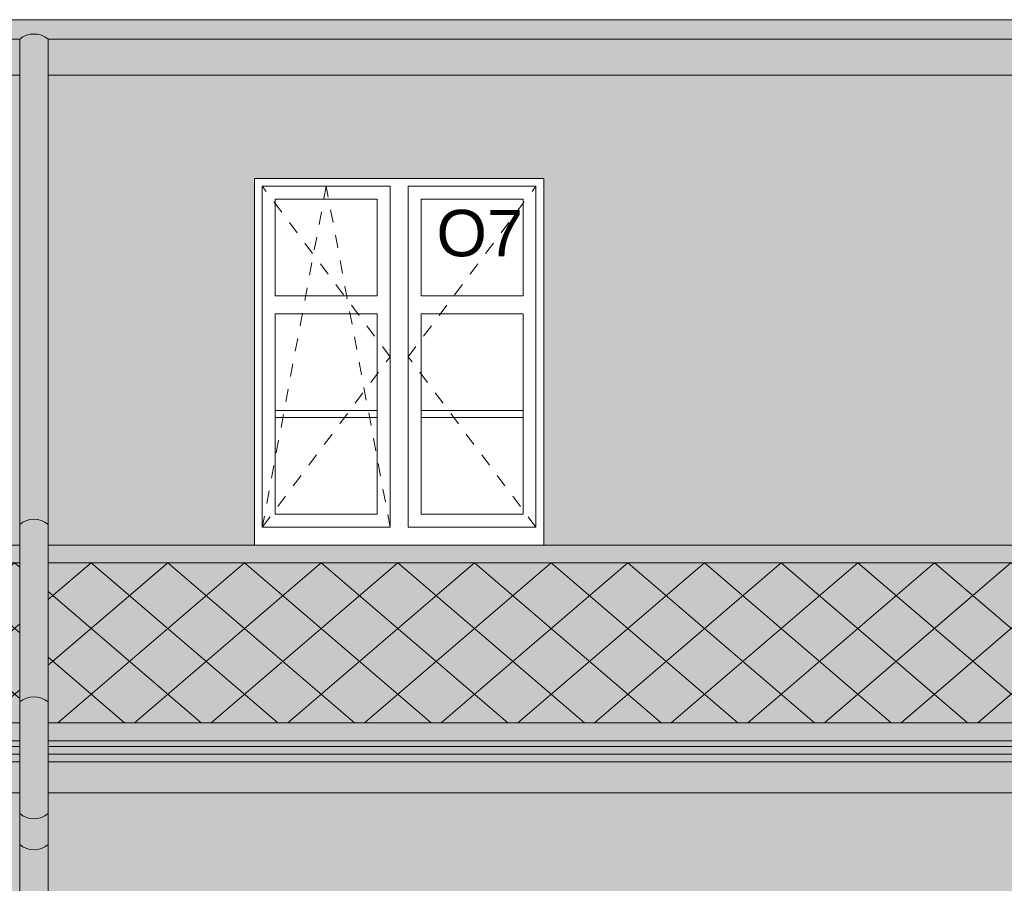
# Model space of a CAD drawing. Extents: x -396299 to -11759, y -15022 to 18278.
# Tile 196 of 205: x -41504 to -37689, y 7523 to 10869. Entities that reach past the tile are written whole.
import ezdxf

# ---------------------------------------------------------------- set-up
doc = ezdxf.new("R2010")
doc.units = 0
doc.header["$MEASUREMENT"] = 0
doc.linetypes.add('Hidden Line', pattern=[100, 50, -50])
doc.layers.add('Arch okna_Nr_Pióra__114', color=7, linetype='Continuous', lineweight=13, true_color=0xf1d696)
doc.layers.add('arch wypelnienia_Nr_Pióra__2', color=7, linetype='Continuous', lineweight=13, true_color=0x7f7f7f)
for name, color, linetype, lineweight in [('Arch okna_Nr_Pióra__32', 34, 'Continuous', 15), ('Arch opisy okien_Nr_Pióra__21', 7, 'Continuous', 13), ('INWENT DACH_Nr_Pióra__5', 7, 'Continuous', 13), ('INWENT KONST. DREWNIANA_Nr_Pióra__21', 7, 'Continuous', 13), ('INWENT ODWODNIENIE_Nr_Pióra__21', 7, 'Continuous', 13), ('INWENT ODWODNIENIE_Nr_Pióra__5', 7, 'Continuous', 13), ('INWENT. DRZWI_Nr_Pióra__21', 7, 'Continuous', 13), ('INWENT.ŚCIANY_Nr_Pióra__21', 7, 'Continuous', 13)]:
    doc.layers.add(name, color=color, linetype=linetype, lineweight=lineweight)
doc.styles.add('GENERATED_STYLE_8', font='arial.ttf')
pattern_1 = [(40.6013, (-27268.74, 8764.96), (-148.4924, 127.2792), []), (139.3987, (-27268.74, 8764.96), (148.4924, 127.2792), [])]

msp = doc.modelspace()

# ---------------------------------------------------------------- hatches: boundary and pattern name
at = {"layer": 'Arch okna_Nr_Pióra__114', "linetype": 'Continuous', "lineweight": 0, "true_color": 0x3c3525}
for points in [[(-42098.7, 10653.2), (-41503.7, 10653.2), (-41503.7, 10793.4), (-42098.7, 10793.4)], [(-27763.7, 10793.4), (-41393.7, 10793.4), (-41393.7, 10653.2), (-27763.7, 10653.2)], [(-42358.7, 8075), (-42358.7, 8053.2), (-42338.7, 8053.2), (-42338.7, 8023.2), (-42318.7, 8023.2), (-42318.7, 7993.2), (-42298.7, 7993.2), (-42298.7, 7873.2), (-41503.7, 7873.2), (-41503.7, 7993.2), (-41503.7, 8023.2), (-41503.7, 8053.2), (-41503.7, 8075)], [(-41393.7, 7873.2), (-27763.7, 7873.2), (-27763.7, 8075), (-41393.7, 8075)]]:
    msp.add_hatch(color=39, dxfattribs=at).paths.add_polyline_path(points, flags=0)
at = {"layer": 'Arch okna_Nr_Pióra__114', "linetype": 'Continuous', "lineweight": 0, "true_color": 0x786b4b}
for points in [[(-41503.7, 8833.2), (-41503.7, 10653.2), (-41898.7, 10653.2), (-41898.7, 8833.2)], [(-27763.7, 8833.2), (-27763.7, 10653.2), (-41393.7, 10653.2), (-41393.7, 8833.2), (-40593.7, 8833.2), (-40593.7, 10253.2), (-39473.7, 10253.2), (-39473.7, 8833.2), (-36793.7, 8833.2), (-36793.7, 10253.2), (-35673.7, 10253.2), (-35673.7, 8833.2), (-34493.7, 8833.2), (-34493.7, 10253.2), (-33373.7, 10253.2), (-33373.7, 8833.2), (-30338.7, 8833.2), (-30338.7, 10253.2), (-29218.7, 10253.2), (-29218.7, 8833.2)], [(-41503.7, 7393.2), (-41503.7, 7873.2), (-41928.7, 7873.2), (-41928.7, 7393.2)], [(-41393.7, 7393.2), (-27763.7, 7393.2), (-27763.7, 7873.2), (-41393.7, 7873.2)]]:
    msp.add_hatch(color=47, dxfattribs=at).paths.add_polyline_path(points, flags=0)
at = {"layer": 'Arch okna_Nr_Pióra__32', "linetype": 'Continuous', "lineweight": 0, "true_color": 0x603000}
for points in [[(-42248.7, 10868.4, 0.194941), (-42226.6, 10815.7, 0.195791), (-42174.3, 10794), (-42173.7, 10793.4), (-26993.7, 10793.4), (-26993.7, 10794, 0.414214), (-26918.7, 10869), (-26919.3, 10868.4), (-26993.7, 10868.4), (-26993.7, 10869)], [(-41533.7, -2121.8), (-41533.7, -2151.8), (-41503.7, -2181.8), (-41503.7, -3991.8), (-41393.7, -3991.8), (-41393.7, -2181.8), (-41363.7, -2151.8), (-41363.7, -2121.8), (-41393.7, -2121.8), (-41393.7, 10793.4), (-41503.7, 10793.4), (-41503.7, -2121.8)], [(-41898.7, 8765), (-41503.7, 8765), (-41503.7, 8833.2), (-41898.7, 8833.2)], [(-41393.7, 8765), (-27763.7, 8765), (-27763.7, 8833.2), (-41393.7, 8833.2)], [(-42367.1, 8145.4), (-41503.7, 8145.4), (-41503.7, 8765), (-41898.7, 8765)], [(-41393.7, 8765), (-41393.7, 8145.4), (-27763.7, 8145.4), (-27763.7, 8765)], [(-41503.7, 8145.4), (-42367.1, 8145.4), (-42367.1, 8075), (-41503.7, 8075)], [(-27763.7, 8145.4), (-41393.7, 8145.4), (-41393.7, 8075), (-27763.7, 8075)]]:
    msp.add_hatch(color=48, dxfattribs=at).paths.add_polyline_path(points, flags=0)
at = {"layer": 'arch wypelnienia_Nr_Pióra__2', "linetype": 'Continuous'}
h = msp.add_hatch(dxfattribs=at)
h.set_pattern_fill('Concrete_Block', color=256, style=0, pattern_type=2)
h.set_pattern_definition([(35.5377, (-49628.74, 12100.65), (-148.4924, 106.066), []), (144.4623, (-49628.74, 12100.65), (148.4924, 106.066), [])])
h.paths.add_polyline_path([(-60568.7, 12100.6), (-60568.7, 11203.2), (-60263.7, 11508.2), (-59373.7, 10618.2), (-59373.7, 10594.7), (-59223.7, 10594.7, -0.411875), (-59298.7, 10520.3), (-59373.7, 10520.3), (-59373.7, 10408.2), (-59508.7, 10408.2), (-59508.7, 9324.8), (-58758.7, 8894.3), (-58758.7, 10408.2), (-58893.7, 10408.2), (-58893.7, 10520.3), (-58968.7, 10520.3, -0.411875), (-59043.7, 10594.7), (-58893.7, 10594.7), (-58893.7, 10595.3), (-58893.7, 10618.2), (-58003.7, 11508.2), (-57113.7, 10618.2), (-57113.7, 10595.3), (-56963.7, 10595.3, -0.414214), (-57038.7, 10520.3), (-57113.7, 10520.3), (-57113.7, 10408.2), (-57248.7, 10408.2), (-57248.7, 8813.2), (-58617.4, 8813.2), (-58608.7, 8808.2), (-53138.7, 8808.2), (-53138.7, 8778.2), (-53168.7, 8778.2), (-53168.7, 8708.2), (-53268.7, 8708.2), (-53268.7, 8588.2), (-53368.7, 8588.2), (-53368.7, 8488.2), (-53468.7, 8488.2), (-53468.7, 7957.6), (-42298.7, 7957.6), (-42298.7, 7993.2), (-42318.7, 7993.2), (-42318.7, 8023.2), (-42338.7, 8023.2), (-42338.7, 8053.2), (-42358.7, 8053.2), (-42358.7, 8075), (-42367.1, 8075), (-42367.1, 8145.4), (-41898.7, 8765), (-41898.7, 10653.2), (-42098.7, 10653.2), (-42098.7, 10793.4), (-42173.7, 10793.4, -0.406237), (-42248.7, 10868.4), (-42098.7, 10869), (-40394.4, 12100.6), (-40948.7, 12100.6), (-40948.7, 11774.4), (-42138.7, 11774.4), (-42138.7, 12100.6), (-46528.7, 12100.6), (-46528.7, 12000.6), (-47328.7, 12000.6), (-47328.7, 12100.6), (-49628.7, 12100.6), (-49628.7, 11013.2), (-49133.7, 11508.2), (-48243.7, 10618.2), (-48243.7, 10594.7), (-48093.7, 10595.3, -0.414214), (-48168.7, 10520.3), (-48243.7, 10520.3), (-48243.7, 10408.2), (-48378.7, 10408.2), (-48378.7, 8813.2), (-49888.7, 8813.2), (-49888.7, 10408.2), (-50023.7, 10408.2), (-50023.7, 10520.3), (-50098.7, 10520.3, -0.411875), (-50173.7, 10594.7), (-50023.7, 10594.7), (-50023.7, 10595.3), (-50023.7, 10618.2), (-49703.8, 10938.1), (-50268.7, 10938.1), (-50268.7, 12100.6)], flags=0)
h.paths.add_polyline_path([(-45658.7, 10520.3, -0.411875), (-45733.7, 10594.7), (-45583.7, 10594.7), (-45583.7, 10618.2), (-44693.7, 11508.2), (-43803.7, 10618.2), (-43803.7, 10594.7), (-43653.7, 10594.7, -0.411875), (-43728.7, 10520.3), (-43803.7, 10520.3), (-43803.7, 10408.2), (-43938.7, 10408.2), (-43938.7, 8813.2), (-44088.7, 8813.2), (-45298.7, 8813.2), (-45448.7, 8813.2), (-45448.7, 10408.2), (-45583.7, 10408.2), (-45583.7, 10520.3)], flags=0)
h.paths.add_polyline_path([(-47948.7, 10520.3, -0.411875), (-48023.7, 10594.7), (-47873.7, 10594.7), (-47873.7, 10618.2), (-46983.7, 11508.2), (-46093.7, 10618.2), (-46093.7, 10594.7), (-45943.7, 10594.7, -0.411875), (-46018.7, 10520.3), (-46093.7, 10520.3), (-46093.7, 10408.2), (-46228.7, 10408.2), (-46228.7, 8813.2), (-46378.7, 8813.2), (-47588.7, 8813.2), (-47738.7, 8813.2), (-47738.7, 10408.2), (-47873.7, 10408.2), (-47873.7, 10520.3)], flags=0)
h.paths.add_polyline_path([(-52743.7, 10594.7), (-52593.7, 10594.7), (-52593.7, 10595.3), (-52593.7, 10618.2), (-51703.7, 11508.2), (-50813.7, 10618.2), (-50813.7, 10595.3), (-50663.7, 10595.3, -0.414214), (-50738.7, 10520.3), (-50813.7, 10520.3), (-50813.7, 10408.2), (-50948.7, 10408.2), (-50948.7, 8813.2), (-52458.7, 8813.2), (-52458.7, 10408.2), (-52593.7, 10408.2), (-52593.7, 10520.3), (-52668.7, 10520.3, -0.411875)], flags=0)
h.paths.add_polyline_path([(-56778.7, 10520.3, -0.411875), (-56853.7, 10594.7), (-56703.7, 10594.7), (-56703.7, 10595.3), (-56703.7, 10618.2), (-55813.7, 11508.2), (-54923.7, 10618.2), (-54923.7, 10595.3), (-54773.7, 10595.3, -0.414214), (-54848.7, 10520.3), (-54923.7, 10520.3), (-54923.7, 10408.2), (-55058.7, 10408.2), (-55058.7, 8813.2), (-56568.7, 8813.2), (-56568.7, 10408.2), (-56703.7, 10408.2), (-56703.7, 10520.3)], flags=0)
h = msp.add_hatch(dxfattribs=at)
h.set_pattern_fill('Concrete_Block', color=256, style=0, pattern_type=2)
h.set_pattern_definition(pattern_1)
h.paths.add_polyline_path([(-42367.1, 8145.4), (-41503.7, 8145.4), (-41503.7, 8765), (-41898.7, 8765)], flags=0)
h = msp.add_hatch(dxfattribs=at)
h.set_pattern_fill('Concrete_Block', color=256, style=0, pattern_type=2)
h.set_pattern_definition(pattern_1)
h.paths.add_polyline_path([(-41393.7, 8145.4), (-27763.7, 8145.4), (-27763.7, 8765), (-41393.7, 8765)], flags=0)

# ---------------------------------------------------------------- linework, layer by layer
at = {"layer": 'INWENT DACH_Nr_Pióra__5', "linetype": 'Continuous'}
for p, q in [((-41503.7, 8145.4), (-42367.1, 8145.4)), ((-27763.7, 8145.4), (-41393.7, 8145.4)), ((-41503.7, 8075), (-42367.1, 8075)), ((-41503.7, 8053.2), (-42358.7, 8053.2)), ((-27763.7, 8075), (-41393.7, 8075)), ((-27763.7, 8053.2), (-41393.7, 8053.2)), ((-41503.7, 8023.2), (-42338.7, 8023.2)), ((-27763.7, 8023.2), (-41393.7, 8023.2)), ((-41503.7, 7993.2), (-42318.7, 7993.2)), ((-27763.7, 7993.2), (-41393.7, 7993.2)), ((-41503.7, 7873.2), (-42298.7, 7873.2)), ((-27763.7, 7873.2), (-41393.7, 7873.2))]:
    msp.add_line(p, q, dxfattribs=at)
at = {"layer": 'INWENT KONST. DREWNIANA_Nr_Pióra__21', "linetype": 'Continuous'}
for p, q in [((-42098.7, 10653.2), (-41503.7, 10653.2)), ((-41393.7, 10653.2), (-27763.7, 10653.2))]:
    msp.add_line(p, q, dxfattribs=at)
at = {"layer": 'INWENT ODWODNIENIE_Nr_Pióra__21', "linetype": 'Continuous'}
for p, q in [((-41503.7, 10793.4), (-41503.7, -2121.8)), ((-41393.7, 10793.4), (-41393.7, -2121.8))]:
    msp.add_line(p, q, dxfattribs=at)
for centre, start, end in [((-41448.7, 10727.2), 50.2551, 129.7449), ((-41448.7, 8847.2), 50.2551, 129.7449), ((-41448.7, 8159.4), 50.2551, 129.7449), ((-41448.7, 7859.1), 230.2551, 309.7449), ((-41448.7, 7739.1), 230.2551, 309.7449)]:
    msp.add_arc(centre, 86, start, end, dxfattribs=at)
at = {"layer": 'INWENT ODWODNIENIE_Nr_Pióra__5', "linetype": 'Continuous'}
for p, q in [((-42248.7, 10868.4), (-26919.3, 10868.4)), ((-42173.7, 10793.4), (-41503.7, 10793.4)), ((-41393.7, 10793.4), (-27763.7, 10793.4))]:
    msp.add_line(p, q, dxfattribs=at)
at = {"layer": 'INWENT. DRZWI_Nr_Pióra__21', "linetype": 'Continuous'}
for p, q in [((-40563.7, 10223.2), (-40068.7, 10223.2)), ((-40563.7, 10223.2), (-40563.7, 8903.2)), ((-40068.7, 8903.2), (-40068.7, 10223.2)), ((-39998.7, 8903.2), (-39998.7, 10223.2)), ((-39998.7, 10223.2), (-39503.7, 10223.2)), ((-39503.7, 10223.2), (-39503.7, 8903.2)), ((-40513.7, 10173.2), (-40118.7, 10173.2)), ((-40513.7, 10173.2), (-40513.7, 9799.2)), ((-40118.7, 9799.2), (-40118.7, 10173.2)), ((-39948.7, 10173.2), (-39553.7, 10173.2)), ((-39948.7, 9799.2), (-39948.7, 10173.2)), ((-39553.7, 10173.2), (-39553.7, 9799.2)), ((-40513.7, 9799.2), (-40118.7, 9799.2)), ((-39553.7, 9799.2), (-39948.7, 9799.2)), ((-40513.7, 9729.2), (-40118.7, 9729.2)), ((-40513.7, 9729.2), (-40513.7, 8953.2)), ((-40118.7, 8953.2), (-40118.7, 9729.2)), ((-39948.7, 8953.2), (-39948.7, 9729.2)), ((-39553.7, 9729.2), (-39948.7, 9729.2)), ((-39553.7, 9729.2), (-39553.7, 8953.2)), ((-40513.7, 9354.2), (-40118.7, 9354.2)), ((-39553.7, 9354.2), (-39948.7, 9354.2)), ((-40513.7, 9328.2), (-40118.7, 9328.2)), ((-39553.7, 9328.2), (-39948.7, 9328.2)), ((-40513.7, 8953.2), (-40118.7, 8953.2)), ((-39948.7, 8953.2), (-39553.7, 8953.2)), ((-40563.7, 8903.2), (-40068.7, 8903.2)), ((-39998.7, 8903.2), (-39503.7, 8903.2))]:
    msp.add_line(p, q, dxfattribs=at)
at = {"layer": 'INWENT. DRZWI_Nr_Pióra__21', "linetype": 'Hidden Line'}
for p, q in [((-40068.7, 9563.2), (-40563.7, 10223.2)), ((-40316.2, 10223.2), (-40563.7, 8903.2)), ((-40068.7, 8903.2), (-40316.2, 10223.2)), ((-39998.7, 9563.2), (-39503.7, 10223.2)), ((-40563.7, 8903.2), (-40068.7, 9563.2)), ((-39503.7, 8903.2), (-39998.7, 9563.2))]:
    msp.add_line(p, q, dxfattribs=at)
at = {"layer": 'INWENT.ŚCIANY_Nr_Pióra__21', "linetype": 'Continuous'}
for p, q in [((-40593.7, 10253.2), (-40593.7, 8833.2)), ((-40593.7, 10253.2), (-39473.7, 10253.2)), ((-39473.7, 10253.2), (-39473.7, 8833.2)), ((-41503.7, 8833.2), (-41898.7, 8833.2)), ((-27763.7, 8833.2), (-41393.7, 8833.2)), ((-40593.7, 8833.2), (-39473.7, 8833.2)), ((-41503.7, 8765), (-41898.7, 8765)), ((-27763.7, 8765), (-41393.7, 8765))]:
    msp.add_line(p, q, dxfattribs=at)

# ---------------------------------------------------------------- texts
at = {"layer": 'Arch opisy okien_Nr_Pióra__21', "linetype": 'Continuous', "insert": (-39553.7, 10132), "char_height": 180, "attachment_point": 3, "style": 'GENERATED_STYLE_8'}
msp.add_mtext('{O7}', dxfattribs=at)

doc.saveas('drawing.dxf')
